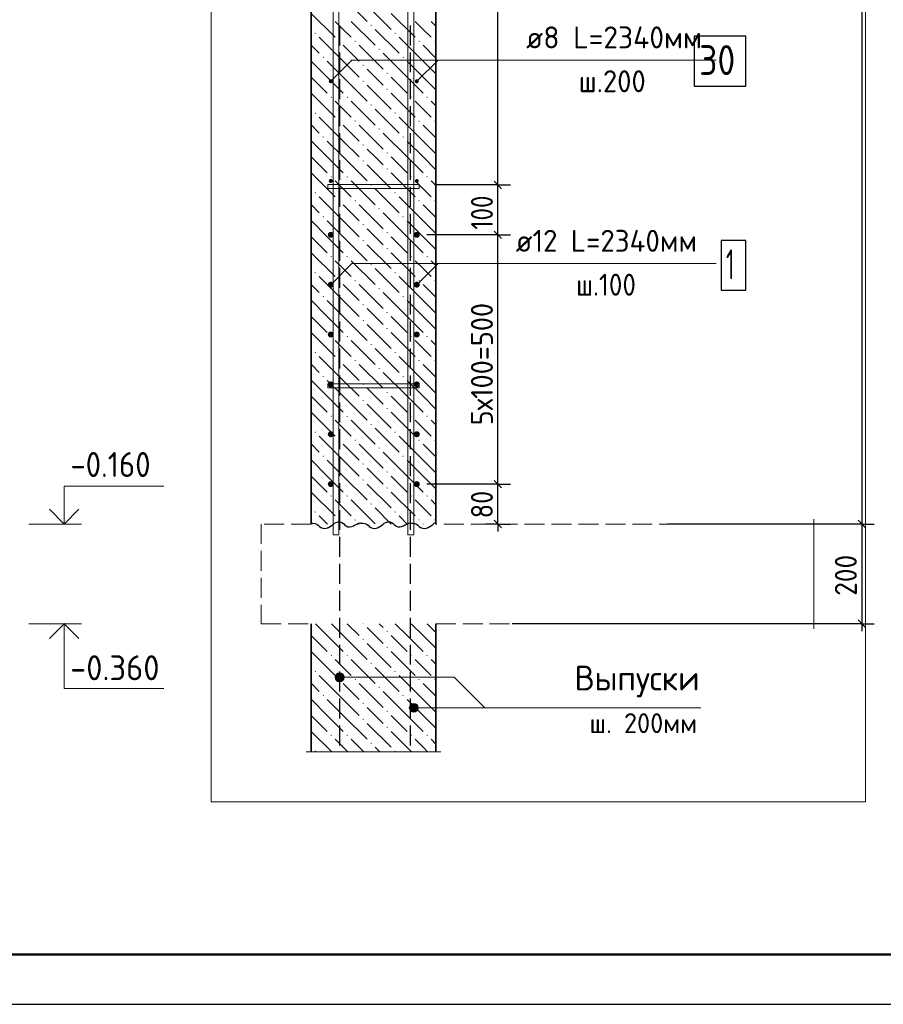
# Model space of a CAD drawing. Header units: millimetres. Extents: x 0 to 50400, y 0 to 35640.
# Tile 3 of 13: x 9715 to 20101, y 0 to 11849. Entities that reach past the tile are written whole.
import ezdxf

# ---------------------------------------------------------------- set-up
doc = ezdxf.new("R2010")
doc.units = ezdxf.units.MM
doc.linetypes.add('______2', pattern=[324, 240, -84])
for name, color, linetype, lineweight in [('Standard', 7, 'Continuous', 25), ('Высотные отметки', 7, 'Continuous', 25), ('ЖБ Перекрытие верхний уровень', 7, 'Continuous', 35), ('ЖБ Стена верхний уровень', 7, 'Continuous', 35), ('Позиционная метка диаметр_ шаг', 7, 'Continuous', 13), ('Позиционная метка линия выноска', 7, 'Continuous', 13), ('Примечания', 7, 'Continuous', 13)]:
    doc.layers.add(name, color=color, linetype=linetype, lineweight=lineweight)
doc.layers.add('Размерная выноска', color=7, linetype='Continuous')
for name, color, linetype, true_color in [('Стена фоновая арматура У1', 7, '______2', 0xa0a0a0), ('Стена фоновая арматура Х1', 7, '______2', 0xa0a0a0), ('Стена фоновая затяжка С-обр.', 7, '______2', 0xa0a0a0)]:
    doc.layers.add(name, color=color, linetype=linetype, true_color=true_color)
doc.styles.add('ISOCPEUR', font='txt')

msp = doc.modelspace()

# ---------------------------------------------------------------- hatches: boundary and pattern name
at = {"layer": 'ЖБ Стена верхний уровень', "linetype": 'Continuous', "lineweight": 18, "transparency": 33554687}
for points in [[(13934, 11781), (13942, 11789), (13950, 11781), (13942, 11773)], [(13262, 11685), (13270, 11693), (13278, 11685), (13270, 11677)], [(14222, 11685), (14230, 11693), (14238, 11685), (14230, 11677)], [(13550, 11589), (13558, 11597), (13566, 11589), (13558, 11581)], [(13742, 11589), (13750, 11597), (13758, 11589), (13750, 11581)], [(14030, 11493), (14038, 11501), (14046, 11493), (14038, 11485)], [(14510, 11589), (14518, 11597), (14526, 11589), (14518, 11581)], [(14702, 11589), (14710, 11597), (14718, 11589), (14710, 11581)], [(13358, 11397), (13366, 11405), (13374, 11397), (13366, 11389)], [(14318, 11397), (14326, 11405), (14334, 11397), (14326, 11389)], [(13838, 11301), (13846, 11309), (13854, 11301), (13846, 11293)], [(14126, 11205), (14134, 11213), (14142, 11205), (14134, 11197)], [(13838, 11109), (13846, 11117), (13854, 11109), (13846, 11101)], [(14126, 11013), (14134, 11021), (14142, 11013), (14134, 11005)], [(13454, 10917), (13462, 10925), (13470, 10917), (13462, 10909)], [(13646, 10917), (13654, 10925), (13662, 10917), (13654, 10909)], [(14414, 10917), (14422, 10925), (14430, 10917), (14422, 10909)], [(14606, 10917), (14614, 10925), (14622, 10917), (14614, 10909)], [(13934, 10821), (13942, 10829), (13950, 10821), (13942, 10813)], [(13262, 10725), (13270, 10733), (13278, 10725), (13270, 10717)], [(14222, 10725), (14230, 10733), (14238, 10725), (14230, 10717)], [(13550, 10629), (13558, 10637), (13566, 10629), (13558, 10621)], [(13742, 10629), (13750, 10637), (13758, 10629), (13750, 10621)], [(14510, 10629), (14518, 10637), (14526, 10629), (14518, 10621)], [(14702, 10629), (14710, 10637), (14718, 10629), (14710, 10621)], [(13358, 10437), (13366, 10445), (13374, 10437), (13366, 10429)], [(14030, 10533), (14038, 10541), (14046, 10533), (14038, 10525)], [(14318, 10437), (14326, 10445), (14334, 10437), (14326, 10429)], [(13838, 10341), (13846, 10349), (13854, 10341), (13846, 10333)], [(14126, 10245), (14134, 10253), (14142, 10245), (14134, 10237)], [(13838, 10149), (13846, 10157), (13854, 10149), (13846, 10141)], [(13454, 9957), (13462, 9965), (13470, 9957), (13462, 9949)], [(13646, 9957), (13654, 9965), (13662, 9957), (13654, 9949)], [(14126, 10053), (14134, 10061), (14142, 10053), (14134, 10045)], [(14414, 9957), (14422, 9965), (14430, 9957), (14422, 9949)], [(14606, 9957), (14614, 9965), (14622, 9957), (14614, 9949)], [(13934, 9861), (13942, 9869), (13950, 9861), (13942, 9853)], [(13262, 9765), (13270, 9773), (13278, 9765), (13270, 9757)], [(14222, 9765), (14230, 9773), (14238, 9765), (14230, 9757)], [(13550, 9669), (13558, 9677), (13566, 9669), (13558, 9661)], [(13742, 9669), (13750, 9677), (13758, 9669), (13750, 9661)], [(14510, 9669), (14518, 9677), (14526, 9669), (14518, 9661)], [(14702, 9669), (14710, 9677), (14718, 9669), (14710, 9661)], [(13358, 9477), (13366, 9485), (13374, 9477), (13366, 9469)], [(14030, 9573), (14038, 9581), (14046, 9573), (14038, 9565)], [(14318, 9477), (14326, 9485), (14334, 9477), (14326, 9469)], [(13838, 9381), (13846, 9389), (13854, 9381), (13846, 9373)], [(14126, 9285), (14134, 9293), (14142, 9285), (14134, 9277)], [(13838, 9189), (13846, 9197), (13854, 9189), (13846, 9181)], [(14126, 9093), (14134, 9101), (14142, 9093), (14134, 9085)], [(13454, 8997), (13462, 9005), (13470, 8997), (13462, 8989)], [(13646, 8997), (13654, 9005), (13662, 8997), (13654, 8989)], [(13934, 8901), (13942, 8909), (13950, 8901), (13942, 8893)], [(14414, 8997), (14422, 9005), (14430, 8997), (14422, 8989)], [(14606, 8997), (14614, 9005), (14622, 8997), (14614, 8989)], [(13262, 8805), (13270, 8813), (13278, 8805), (13270, 8797)], [(14222, 8805), (14230, 8813), (14238, 8805), (14230, 8797)], [(13550, 8709), (13558, 8717), (13566, 8709), (13558, 8701)], [(13742, 8709), (13750, 8717), (13758, 8709), (13750, 8701)], [(14510, 8709), (14518, 8717), (14526, 8709), (14518, 8701)], [(14702, 8709), (14710, 8717), (14718, 8709), (14710, 8701)], [(14030, 8613), (14038, 8621), (14046, 8613), (14038, 8605)], [(13358, 8517), (13366, 8525), (13374, 8517), (13366, 8509)], [(13838, 8421), (13846, 8429), (13854, 8421), (13846, 8413)], [(14318, 8517), (14326, 8525), (14334, 8517), (14326, 8509)], [(14126, 8325), (14134, 8333), (14142, 8325), (14134, 8317)], [(13838, 8229), (13846, 8237), (13854, 8229), (13846, 8221)], [(14126, 8133), (14134, 8141), (14142, 8133), (14134, 8125)], [(13454, 8037), (13462, 8045), (13470, 8037), (13462, 8029)], [(13646, 8037), (13654, 8045), (13662, 8037), (13654, 8029)], [(13934, 7941), (13942, 7949), (13950, 7941), (13942, 7933)], [(14414, 8037), (14422, 8045), (14430, 8037), (14422, 8029)], [(14606, 8037), (14614, 8045), (14622, 8037), (14614, 8029)], [(13262, 7845), (13270, 7853), (13278, 7845), (13270, 7837)], [(14222, 7845), (14230, 7853), (14238, 7845), (14230, 7837)], [(13550, 7749), (13558, 7757), (13566, 7749), (13558, 7741)], [(13742, 7749), (13750, 7757), (13758, 7749), (13750, 7741)], [(14510, 7749), (14518, 7757), (14526, 7749), (14518, 7741)], [(14702, 7749), (14710, 7757), (14718, 7749), (14710, 7741)], [(14030, 7653), (14038, 7661), (14046, 7653), (14038, 7645)], [(13358, 7557), (13366, 7565), (13374, 7557), (13366, 7549)], [(13838, 7461), (13846, 7469), (13854, 7461), (13846, 7453)], [(14318, 7557), (14326, 7565), (14334, 7557), (14326, 7549)], [(14126, 7365), (14134, 7373), (14142, 7365), (14134, 7357)], [(13838, 7269), (13846, 7277), (13854, 7269), (13846, 7261)], [(14126, 7173), (14134, 7181), (14142, 7173), (14134, 7165)], [(13454, 7077), (13462, 7085), (13470, 7077), (13462, 7069)], [(13646, 7077), (13654, 7085), (13662, 7077), (13654, 7069)], [(14414, 7077), (14422, 7085), (14430, 7077), (14422, 7069)], [(14606, 7077), (14614, 7085), (14622, 7077), (14614, 7069)], [(13262, 6885), (13270, 6893), (13278, 6885), (13270, 6877)], [(13934, 6981), (13942, 6989), (13950, 6981), (13942, 6973)], [(14222, 6885), (14230, 6893), (14238, 6885), (14230, 6877)], [(13550, 6789), (13558, 6797), (13566, 6789), (13558, 6781)], [(13742, 6789), (13750, 6797), (13758, 6789), (13750, 6781)], [(14510, 6789), (14518, 6797), (14526, 6789), (14518, 6781)], [(14702, 6789), (14710, 6797), (14718, 6789), (14710, 6781)], [(14030, 6693), (14038, 6701), (14046, 6693), (14038, 6685)], [(13358, 6597), (13366, 6605), (13374, 6597), (13366, 6589)], [(14318, 6597), (14326, 6605), (14334, 6597), (14326, 6589)], [(13838, 6501), (13846, 6509), (13854, 6501), (13846, 6493)], [(14126, 6405), (14134, 6413), (14142, 6405), (14134, 6397)], [(13838, 6309), (13846, 6317), (13854, 6309), (13846, 6301)], [(14126, 6213), (14134, 6221), (14142, 6213), (14134, 6205)], [(13454, 6117), (13462, 6125), (13470, 6117), (13462, 6109)], [(13646, 6117), (13654, 6125), (13662, 6117), (13654, 6109)], [(14414, 6117), (14422, 6125), (14430, 6117), (14422, 6109)], [(14606, 6117), (14614, 6125), (14622, 6117), (14614, 6109)], [(13262, 5925), (13270, 5933), (13278, 5925), (13270, 5917)], [(13934, 6021), (13942, 6029), (13950, 6021), (13942, 6013)], [(14222, 5925), (14230, 5933), (14238, 5925), (14230, 5917)], [(13550, 5829), (13558, 5837), (13566, 5829), (13558, 5821)], [(13742, 5829), (13750, 5837), (13758, 5829), (13750, 5821)], [(14510, 5829), (14518, 5837), (14526, 5829), (14518, 5821)], [(14702, 5829), (14710, 5837), (14718, 5829), (14710, 5821)], [(13853, 4580), (13846, 4573), (13839, 4580)], [(13838, 4389), (13846, 4397), (13854, 4389), (13846, 4381)], [(14126, 4485), (14134, 4493), (14142, 4485), (14134, 4477)], [(14126, 4293), (14134, 4301), (14142, 4293), (14134, 4285)], [(13454, 4197), (13462, 4205), (13470, 4197), (13462, 4189)], [(13646, 4197), (13654, 4205), (13662, 4197), (13654, 4189)], [(14414, 4197), (14422, 4205), (14430, 4197), (14422, 4189)], [(14606, 4197), (14614, 4205), (14622, 4197), (14614, 4189)], [(13934, 4101), (13942, 4109), (13950, 4101), (13942, 4093)], [(13262, 4005), (13270, 4013), (13278, 4005), (13270, 3997)], [(13550, 3909), (13558, 3917), (13566, 3909), (13558, 3901)], [(13742, 3909), (13750, 3917), (13758, 3909), (13750, 3901)], [(14222, 4005), (14230, 4013), (14238, 4005), (14230, 3997)], [(14510, 3909), (14518, 3917), (14526, 3909), (14518, 3901)], [(14702, 3909), (14710, 3917), (14718, 3909), (14710, 3901)], [(14030, 3813), (14038, 3821), (14046, 3813), (14038, 3805)], [(13358, 3717), (13366, 3725), (13374, 3717), (13366, 3709)], [(14318, 3717), (14326, 3725), (14334, 3717), (14326, 3709)], [(13838, 3621), (13846, 3629), (13854, 3621), (13846, 3613)], [(13838, 3429), (13846, 3437), (13854, 3429), (13846, 3421)], [(14126, 3525), (14134, 3533), (14142, 3525), (14134, 3517)], [(14126, 3333), (14134, 3341), (14142, 3333), (14134, 3325)], [(13454, 3237), (13462, 3245), (13470, 3237), (13462, 3229)], [(13646, 3237), (13654, 3245), (13662, 3237), (13654, 3229)], [(14414, 3237), (14422, 3245), (14430, 3237), (14422, 3229)], [(14606, 3237), (14614, 3245), (14622, 3237), (14614, 3229)], [(13934, 3141), (13942, 3149), (13950, 3141), (13942, 3133)], [(13262, 3045), (13270, 3053), (13278, 3045), (13270, 3038), (13270, 3038)], [(14222, 3045), (14230, 3053), (14238, 3045), (14230, 3038), (14230, 3038)]]:
    msp.add_hatch(color=7, dxfattribs=at).paths.add_polyline_path(points, flags=16)
at = {"layer": 'Позиционная метка линия выноска', "linetype": 'Continuous', "lineweight": 13, "transparency": 33554687}
for points in [[(13515, 3908), (13515, 3962), (13508, 3935)], [(13515, 3962), (13535, 3888), (13535, 3981)], [(13515, 3962), (13515, 3908), (13535, 3888)], [(13535, 3981), (13562, 3881), (13562, 3989)], [(13535, 3981), (13535, 3888), (13562, 3881)], [(13562, 3989), (13562, 3881), (13589, 3888)], [(13562, 3989), (13589, 3888), (13589, 3981)], [(13589, 3981), (13589, 3888), (13608, 3908)], [(13589, 3981), (13608, 3908), (13608, 3962)], [(13608, 3962), (13608, 3908), (13616, 3935)], [(14409, 3541), (14409, 3595), (14401, 3568)], [(14409, 3595), (14428, 3522), (14428, 3615)], [(14409, 3595), (14409, 3541), (14428, 3522)], [(14428, 3615), (14455, 3514), (14455, 3622)], [(14428, 3615), (14428, 3522), (14455, 3514)], [(14455, 3622), (14455, 3514), (14482, 3522)], [(14455, 3622), (14482, 3522), (14482, 3615)], [(14482, 3615), (14482, 3522), (14501, 3541)], [(14482, 3615), (14501, 3541), (14501, 3595)], [(14501, 3595), (14501, 3541), (14509, 3568)]]:
    msp.add_hatch(color=7, dxfattribs=at).paths.add_polyline_path(points)
at = {"layer": 'Стена фоновая арматура У1', "linetype": 'Continuous', "lineweight": 13, "transparency": 33554687}
for points in [[(13480, 11108), (13478, 11118), (13473, 11125), (13465, 11131), (13456, 11132), (13447, 11131), (13439, 11125), (13434, 11118), (13432, 11108), (13434, 11099), (13439, 11091), (13447, 11086), (13456, 11084), (13465, 11086), (13473, 11091), (13478, 11099)], [(14515, 11108), (14513, 11118), (14508, 11125), (14500, 11131), (14491, 11132), (14482, 11131), (14474, 11125), (14469, 11118), (14467, 11108), (14469, 11099), (14474, 11091), (14482, 11086), (14491, 11084), (14500, 11086), (14508, 11091), (14513, 11099)], [(13480, 9908), (13478, 9918), (13473, 9925), (13465, 9931), (13456, 9932), (13447, 9931), (13439, 9925), (13434, 9918), (13432, 9908), (13434, 9899), (13439, 9891), (13447, 9886), (13456, 9884), (13465, 9886), (13473, 9891), (13478, 9899)], [(14515, 9908), (14513, 9918), (14508, 9925), (14500, 9931), (14491, 9932), (14482, 9931), (14474, 9925), (14469, 9918), (14467, 9908), (14469, 9899), (14474, 9891), (14482, 9886), (14491, 9884), (14500, 9886), (14508, 9891), (14513, 9899)]]:
    msp.add_hatch(color=7, dxfattribs=at).paths.add_polyline_path(points)
at = {"layer": 'Стена фоновая арматура Х1', "linetype": 'Continuous', "lineweight": 18, "transparency": 33554687}
for points in [[(13492, 9260), (13489, 9274), (13481, 9286), (13470, 9294), (13456, 9296), (13442, 9294), (13431, 9286), (13423, 9274), (13420, 9260), (13423, 9247), (13431, 9235), (13442, 9227), (13456, 9224), (13470, 9227), (13481, 9235), (13489, 9247)], [(14527, 9260), (14524, 9274), (14517, 9286), (14505, 9294), (14491, 9296), (14477, 9294), (14466, 9286), (14458, 9274), (14455, 9260), (14458, 9247), (14466, 9235), (14477, 9227), (14491, 9224), (14505, 9227), (14517, 9235), (14524, 9247)], [(13492, 8660), (13489, 8674), (13481, 8686), (13470, 8694), (13456, 8696), (13442, 8694), (13431, 8686), (13423, 8674), (13420, 8660), (13423, 8647), (13431, 8635), (13442, 8627), (13456, 8624), (13470, 8627), (13481, 8635), (13489, 8647)], [(14527, 8660), (14524, 8674), (14517, 8686), (14505, 8694), (14491, 8696), (14477, 8694), (14466, 8686), (14458, 8674), (14455, 8660), (14458, 8647), (14466, 8635), (14477, 8627), (14491, 8624), (14505, 8627), (14517, 8635), (14524, 8647)], [(13492, 8060), (13489, 8074), (13481, 8086), (13470, 8094), (13456, 8096), (13442, 8094), (13431, 8086), (13423, 8074), (13420, 8060), (13423, 8047), (13431, 8035), (13442, 8027), (13456, 8024), (13470, 8027), (13481, 8035), (13489, 8047)], [(14527, 8060), (14524, 8074), (14517, 8086), (14505, 8094), (14491, 8096), (14477, 8094), (14466, 8086), (14458, 8074), (14455, 8060), (14458, 8047), (14466, 8035), (14477, 8027), (14491, 8024), (14505, 8027), (14517, 8035), (14524, 8047)], [(13492, 7460), (13489, 7474), (13481, 7486), (13470, 7494), (13456, 7496), (13442, 7494), (13431, 7486), (13423, 7474), (13420, 7460), (13423, 7447), (13431, 7435), (13442, 7427), (13456, 7424), (13470, 7427), (13481, 7435), (13489, 7447)], [(14527, 7460), (14524, 7474), (14517, 7486), (14505, 7494), (14491, 7496), (14477, 7494), (14466, 7486), (14458, 7474), (14455, 7460), (14458, 7447), (14466, 7435), (14477, 7427), (14491, 7424), (14505, 7427), (14517, 7435), (14524, 7447)], [(13492, 6860), (13489, 6874), (13481, 6886), (13470, 6894), (13456, 6896), (13442, 6894), (13431, 6886), (13423, 6874), (13420, 6860), (13423, 6847), (13431, 6835), (13442, 6827), (13456, 6824), (13470, 6827), (13481, 6835), (13489, 6847)], [(14527, 6860), (14524, 6874), (14517, 6886), (14505, 6894), (14491, 6896), (14477, 6894), (14466, 6886), (14458, 6874), (14455, 6860), (14458, 6847), (14466, 6835), (14477, 6827), (14491, 6824), (14505, 6827), (14517, 6835), (14524, 6847)], [(13492, 6260), (13489, 6274), (13481, 6286), (13470, 6294), (13456, 6296), (13442, 6294), (13431, 6286), (13423, 6274), (13420, 6260), (13423, 6247), (13431, 6235), (13442, 6227), (13456, 6224), (13470, 6227), (13481, 6235), (13489, 6247)], [(14527, 6260), (14524, 6274), (14517, 6286), (14505, 6294), (14491, 6296), (14477, 6294), (14466, 6286), (14458, 6274), (14455, 6260), (14458, 6247), (14466, 6235), (14477, 6227), (14491, 6224), (14505, 6227), (14517, 6235), (14524, 6247)]]:
    msp.add_hatch(color=7, dxfattribs=at).paths.add_polyline_path(points)

# ---------------------------------------------------------------- linework, layer by layer
at = {"layer": 'Standard', "color": 7, "linetype": 'Continuous', "lineweight": -3, "transparency": 33554687}
for p, q in [((19843, 27260), (19843, 5780)), ((15466, 9860), (15466, 20660)), ((15466, 9860), (15316, 9860)), ((15466, 9860), (15616, 9860)), ((15466, 9260), (15466, 9860)), ((15466, 9260), (15316, 9260)), ((15466, 9260), (15616, 9260)), ((15466, 6260), (15466, 9260)), ((15466, 6260), (15316, 6260)), ((15466, 6260), (15616, 6260)), ((15466, 5780), (15466, 6260)), ((15466, 5780), (15316, 5780)), ((15466, 5780), (15616, 5780)), ((15466, 5780), (15466, 5780)), ((15466, 5780), (15466, 5690)), ((19843, 5780), (19693, 5780)), ((19843, 5780), (19993, 5780)), ((19843, 5780), (19843, 4580)), ((19843, 4580), (15636, 4580)), ((19843, 4580), (19693, 4580)), ((19843, 4580), (19993, 4580)), ((19843, 4580), (19843, 4490))]:
    msp.add_line(p, q, dxfattribs=at)
at = {"layer": 'Standard', "color": 7, "linetype": 'Continuous', "lineweight": 25, "transparency": 33554687}
for p, q in [((15511, 9815), (15421, 9905)), ((15511, 9215), (15421, 9305)), ((15511, 6215), (15421, 6305)), ((15511, 5735), (15421, 5825)), ((19798, 5825), (19888, 5735)), ((19798, 4625), (19888, 4535))]:
    msp.add_line(p, q, dxfattribs=at)
at = {"layer": 'Standard', "color": 7, "linetype": 'Continuous', "lineweight": 13, "transparency": 33554687}
for p, q in [((9823, 5780), (10459, 5780)), ((9823, 4580), (10459, 4580))]:
    msp.add_line(p, q, dxfattribs=at)
at = {"layer": 'Standard', "color": 7, "linetype": 'Continuous', "lineweight": 25, "transparency": 33554687}
msp.add_lwpolyline([(0, 0), (50400, 0), (50400, 35640), (0, 35640), (0, 0)], close=True, dxfattribs=at)
at = {"layer": 'Standard', "color": 7, "linetype": 'Continuous', "lineweight": 13, "transparency": 33554687}
for points in [[(50400, 35640), (0, 35640), (0, 0), (50400, 0), (50400, 35640)], [(10250, 5780), (10250, 6236), (11450, 6236)], [(10250, 4580), (10250, 3800), (11450, 3800)]]:
    msp.add_lwpolyline(points, dxfattribs=at)
at = {"layer": 'Standard', "color": 7, "linetype": 'Continuous', "lineweight": 50, "transparency": 33554687}
msp.add_lwpolyline([(2400, 35040), (49800, 35040), (49800, 600), (2400, 600), (2400, 35040)], close=True, dxfattribs=at)
at = {"layer": 'Standard', "color": 254, "linetype": 'Continuous', "lineweight": 13, "true_color": 0xc4c4ff, "transparency": 33554687}
msp.add_lwpolyline([(12019, 2438), (19888, 2438), (19888, 33708), (12019, 33708), (12019, 2438)], dxfattribs=at)
at = {"layer": 'Standard', "color": 7, "linetype": 'Continuous', "lineweight": -3, "transparency": 33554687}
for points in [[(15466, 9860), (15445, 9860), (15445, 9860), (15445, 9860), (15445, 9860), (15445, 9860), (15445, 9860), (15445, 9860), (15445, 9860), (14731, 9860)], [(15466, 9260), (15445, 9260), (15445, 9260), (15445, 9260), (15445, 9260), (15445, 9260), (15445, 9260), (15445, 9260), (15445, 9260), (15445, 9260), (15445, 9260), (14611, 9260)], [(15466, 6260), (15445, 6260), (15445, 6260), (15445, 6260), (15445, 6260), (15445, 6260), (15445, 6260), (15445, 6260), (15445, 6260), (15445, 6260), (15445, 6260), (15445, 6260), (15445, 6260), (14611, 6260)], [(19843, 5780), (19823, 5780), (19823, 5780), (17507, 5780)]]:
    msp.add_lwpolyline(points, dxfattribs=at)
at = {"layer": 'Standard', "color": 7, "linetype": 'Continuous', "lineweight": 35, "transparency": 33554687}
for points in [[(10072, 5959), (10250, 5780), (10428, 5959)], [(10072, 4402), (10250, 4580), (10428, 4402)]]:
    msp.add_lwpolyline(points, dxfattribs=at)
at = {"layer": 'ЖБ Перекрытие верхний уровень', "color": 7, "linetype": '______2', "lineweight": 18, "transparency": 33554687}
for p, q in [((12619, 5780), (12619, 4580)), ((13219, 5780), (12619, 5780)), ((19267, 5780), (14719, 5780)), ((12619, 4580), (13219, 4580)), ((14719, 4580), (19267, 4580))]:
    msp.add_line(p, q, dxfattribs=at)
at = {"layer": 'ЖБ Стена верхний уровень', "color": 7, "linetype": 'Continuous', "lineweight": 35, "transparency": 33554687}
for p, q in [((13219, 27260), (13219, 5780)), ((14719, 5780), (14719, 27260)), ((13219, 4580), (13219, 3038)), ((14719, 3038), (14719, 4580))]:
    msp.add_line(p, q, dxfattribs=at)
at = {"layer": 'ЖБ Стена верхний уровень', "color": 9, "linetype": 'Continuous', "lineweight": 18, "true_color": 0xc7c7c7, "transparency": 33554687}
for p, q in [((13606, 12117), (13894, 11829)), ((13894, 12021), (14182, 11733)), ((13222, 11925), (13510, 11637)), ((14182, 11925), (14470, 11637)), ((13219, 11736), (13222, 11733)), ((13606, 11733), (13510, 11829)), ((13702, 11637), (13606, 11733)), ((13702, 11829), (13990, 11541)), ((13990, 11733), (14278, 11445)), ((14566, 11733), (14470, 11829)), ((14662, 11637), (14566, 11733)), ((14662, 11829), (14719, 11772)), ((13606, 11349), (13318, 11637)), ((14566, 11349), (14278, 11637)), ((13219, 11544), (13318, 11445)), ((13606, 11541), (13798, 11349)), ((13798, 11541), (14086, 11253)), ((14566, 11541), (14719, 11388)), ((14374, 11157), (14086, 11445)), ((13414, 11157), (13219, 11352)), ((13414, 11349), (13606, 11157)), ((13606, 11349), (13798, 11157)), ((14374, 11349), (14566, 11157)), ((14566, 11349), (14719, 11196)), ((13222, 11157), (13414, 10965)), ((13414, 11157), (13606, 10965)), ((13606, 11157), (13894, 10869)), ((13990, 11157), (13894, 11253)), ((14086, 11061), (13990, 11157)), ((14182, 11157), (14374, 10965)), ((14374, 11157), (14566, 10965)), ((14566, 11157), (14719, 11004)), ((13894, 11061), (14182, 10773)), ((13222, 10965), (13510, 10677)), ((14182, 10965), (14470, 10677)), ((13606, 10773), (13510, 10869)), ((13702, 10869), (13990, 10581)), ((14566, 10773), (14470, 10869)), ((14662, 10869), (14719, 10812)), ((13219, 10776), (13222, 10773)), ((13606, 10389), (13318, 10677)), ((13702, 10677), (13606, 10773)), ((13990, 10773), (14278, 10485)), ((14566, 10389), (14278, 10677)), ((14662, 10677), (14566, 10773)), ((13219, 10584), (13318, 10485)), ((13606, 10581), (13798, 10389)), ((13798, 10581), (14086, 10293)), ((14566, 10581), (14719, 10428)), ((14374, 10197), (14086, 10485)), ((13414, 10197), (13219, 10392)), ((13414, 10389), (13606, 10197)), ((13606, 10389), (13798, 10197)), ((14374, 10389), (14566, 10197)), ((14566, 10389), (14719, 10236)), ((13222, 10197), (13414, 10005)), ((13414, 10197), (13606, 10005)), ((13606, 10197), (13894, 9909)), ((13990, 10197), (13894, 10293)), ((14086, 10101), (13990, 10197)), ((14182, 10197), (14374, 10005)), ((14374, 10197), (14566, 10005)), ((14566, 10197), (14719, 10044)), ((13894, 10101), (14182, 9813)), ((13222, 10005), (13510, 9717)), ((14182, 10005), (14470, 9717)), ((13606, 9813), (13510, 9909)), ((13702, 9909), (13990, 9621)), ((14566, 9813), (14470, 9909)), ((14662, 9909), (14719, 9852)), ((13219, 9816), (13222, 9813)), ((13606, 9429), (13318, 9717)), ((13702, 9717), (13606, 9813)), ((13990, 9813), (14278, 9525)), ((14566, 9429), (14278, 9717)), ((14662, 9717), (14566, 9813)), ((13219, 9624), (13318, 9525)), ((13606, 9621), (13798, 9429)), ((13798, 9621), (14086, 9333)), ((14566, 9621), (14719, 9468)), ((14374, 9237), (14086, 9525)), ((13414, 9237), (13219, 9432)), ((13414, 9429), (13606, 9237)), ((13606, 9429), (13798, 9237)), ((14374, 9429), (14566, 9237)), ((14566, 9429), (14719, 9276)), ((13990, 9237), (13894, 9333)), ((13222, 9237), (13414, 9045)), ((13414, 9237), (13606, 9045)), ((13606, 9237), (13894, 8949)), ((13894, 9141), (14182, 8853)), ((14086, 9141), (13990, 9237)), ((14182, 9237), (14374, 9045)), ((14374, 9237), (14566, 9045)), ((14566, 9237), (14719, 9084)), ((13222, 9045), (13510, 8757)), ((14182, 9045), (14470, 8757)), ((13606, 8853), (13510, 8949)), ((13702, 8949), (13990, 8661)), ((14566, 8853), (14470, 8949)), ((14662, 8949), (14719, 8892)), ((13219, 8856), (13222, 8853)), ((13702, 8757), (13606, 8853)), ((13990, 8853), (14278, 8565)), ((14662, 8757), (14566, 8853)), ((13219, 8664), (13318, 8565)), ((13606, 8469), (13318, 8757)), ((13606, 8661), (13798, 8469)), ((13798, 8661), (14086, 8373)), ((14566, 8469), (14278, 8757)), ((14566, 8661), (14719, 8508)), ((14374, 8277), (14086, 8565)), ((13414, 8277), (13219, 8472)), ((13414, 8469), (13606, 8277)), ((13606, 8469), (13798, 8277)), ((14374, 8469), (14566, 8277)), ((14566, 8469), (14719, 8316)), ((13990, 8277), (13894, 8373)), ((13222, 8277), (13414, 8085)), ((13414, 8277), (13606, 8085)), ((13606, 8277), (13894, 7989)), ((13894, 8181), (14182, 7893)), ((14086, 8181), (13990, 8277)), ((14182, 8277), (14374, 8085)), ((14374, 8277), (14566, 8085)), ((14566, 8277), (14719, 8124)), ((13222, 8085), (13510, 7797)), ((14182, 8085), (14470, 7797)), ((13606, 7893), (13510, 7989)), ((13702, 7989), (13990, 7701)), ((14566, 7893), (14470, 7989)), ((14662, 7989), (14719, 7932)), ((13219, 7896), (13222, 7893)), ((13702, 7797), (13606, 7893)), ((13990, 7893), (14278, 7605)), ((14662, 7797), (14566, 7893)), ((13219, 7704), (13318, 7605)), ((13606, 7509), (13318, 7797)), ((14566, 7509), (14278, 7797)), ((13606, 7701), (13798, 7509)), ((13798, 7701), (14086, 7413)), ((14374, 7317), (14086, 7605)), ((14566, 7701), (14719, 7548)), ((13414, 7317), (13219, 7512)), ((13414, 7509), (13606, 7317)), ((13606, 7509), (13798, 7317)), ((14374, 7509), (14566, 7317)), ((14566, 7509), (14719, 7356)), ((13990, 7317), (13894, 7413)), ((13222, 7317), (13414, 7125)), ((13414, 7317), (13606, 7125)), ((13606, 7317), (13894, 7029)), ((14086, 7221), (13990, 7317)), ((14182, 7317), (14374, 7125)), ((14374, 7317), (14566, 7125)), ((14566, 7317), (14719, 7164)), ((13222, 7125), (13510, 6837)), ((13894, 7221), (14182, 6933)), ((14182, 7125), (14470, 6837)), ((13606, 6933), (13510, 7029)), ((13702, 7029), (13990, 6741)), ((14566, 6933), (14470, 7029)), ((14662, 7029), (14719, 6972)), ((13219, 6936), (13222, 6933)), ((13702, 6837), (13606, 6933)), ((13990, 6933), (14278, 6645)), ((14662, 6837), (14566, 6933)), ((13606, 6549), (13318, 6837)), ((14566, 6549), (14278, 6837)), ((13219, 6744), (13318, 6645)), ((13606, 6741), (13798, 6549)), ((13798, 6741), (14086, 6453)), ((14374, 6357), (14086, 6645)), ((14566, 6741), (14719, 6588)), ((13414, 6357), (13219, 6552)), ((13414, 6549), (13606, 6357)), ((13606, 6549), (13798, 6357)), ((14374, 6549), (14566, 6357)), ((14566, 6549), (14719, 6396)), ((13990, 6357), (13894, 6453)), ((13222, 6357), (13414, 6165)), ((13414, 6357), (13606, 6165)), ((13606, 6357), (13894, 6069)), ((14086, 6261), (13990, 6357)), ((14182, 6357), (14374, 6165)), ((14374, 6357), (14566, 6165)), ((14566, 6357), (14719, 6204)), ((13222, 6165), (13510, 5877)), ((13894, 6261), (14182, 5973)), ((14182, 6165), (14470, 5877)), ((13606, 5973), (13510, 6069)), ((13702, 6069), (13990, 5781)), ((14566, 5973), (14470, 6069)), ((14662, 6069), (14719, 6012)), ((13219, 5976), (13222, 5973)), ((13702, 5877), (13606, 5973)), ((13990, 5973), (14183, 5780)), ((14662, 5877), (14566, 5973)), ((13415, 5780), (13318, 5877)), ((14375, 5780), (14278, 5877)), ((13219, 5784), (13223, 5780)), ((13606, 5781), (13607, 5780)), ((13798, 5781), (13799, 5780)), ((14566, 5781), (14567, 5780)), ((13414, 4437), (13271, 4580)), ((13463, 4580), (13606, 4437)), ((13655, 4580), (13798, 4437)), ((13990, 4437), (13894, 4533)), ((14039, 4580), (14086, 4533)), ((14374, 4437), (14231, 4580)), ((14423, 4580), (14566, 4437)), ((14615, 4580), (14719, 4476)), ((13222, 4437), (13414, 4245)), ((13414, 4437), (13606, 4245)), ((13606, 4437), (13894, 4149)), ((14086, 4341), (13990, 4437)), ((14182, 4437), (14374, 4245)), ((14374, 4437), (14566, 4245)), ((14566, 4437), (14719, 4284)), ((13894, 4341), (14182, 4053)), ((13222, 4245), (13510, 3957)), ((13606, 4053), (13510, 4149)), ((13702, 4149), (13990, 3861)), ((14182, 4245), (14470, 3957)), ((14566, 4053), (14470, 4149)), ((14662, 4149), (14719, 4092)), ((13219, 4056), (13222, 4053)), ((13702, 3957), (13606, 4053)), ((13990, 4053), (14278, 3765)), ((14662, 3957), (14566, 4053)), ((13606, 3669), (13318, 3957)), ((14566, 3669), (14278, 3957)), ((13219, 3864), (13318, 3765)), ((13606, 3861), (13798, 3669)), ((13798, 3861), (14086, 3573)), ((14566, 3861), (14719, 3708)), ((14374, 3477), (14086, 3765)), ((13414, 3477), (13219, 3672)), ((13414, 3669), (13606, 3477)), ((13606, 3669), (13798, 3477)), ((13990, 3477), (13894, 3573)), ((14374, 3669), (14566, 3477)), ((14566, 3669), (14719, 3516)), ((13222, 3477), (13414, 3285)), ((13414, 3477), (13606, 3285)), ((13606, 3477), (13894, 3189)), ((14086, 3381), (13990, 3477)), ((14182, 3477), (14374, 3285)), ((14374, 3477), (14566, 3285)), ((14566, 3477), (14719, 3324)), ((13894, 3381), (14182, 3093)), ((13222, 3285), (13469, 3038)), ((14182, 3285), (14429, 3038)), ((13219, 3096), (13222, 3093)), ((13606, 3093), (13510, 3189)), ((13661, 3038), (13606, 3093)), ((13702, 3189), (13853, 3038)), ((13990, 3093), (14045, 3038)), ((14566, 3093), (14470, 3189)), ((14621, 3038), (14566, 3093)), ((14662, 3189), (14719, 3132))]:
    msp.add_line(p, q, dxfattribs=at)
at = {"layer": 'Позиционная метка линия выноска', "color": 253, "linetype": '______2', "lineweight": 25, "true_color": 0xa0a0a0, "transparency": 33554687}
for p, q in [((13562, 11780), (13562, 3038)), ((14413, 11780), (14413, 3038))]:
    msp.add_line(p, q, dxfattribs=at)
at = {"layer": 'Позиционная метка линия выноска', "color": 7, "linetype": 'Continuous', "lineweight": 13, "transparency": 33554687}
for p, q in [((14491, 11108), (14746, 11363)), ((14491, 8660), (14746, 8915)), ((13508, 3935), (13508, 3935)), ((13562, 3989), (13562, 3989)), ((13616, 3935), (13616, 3935)), ((13562, 3881), (13562, 3881)), ((14401, 3568), (14401, 3568)), ((14455, 3622), (14455, 3622)), ((14509, 3568), (14509, 3568)), ((14455, 3514), (14455, 3514))]:
    msp.add_line(p, q, dxfattribs=at)
for points in [[(13456, 11108), (13711, 11363), (18091, 11363)], [(13456, 8660), (13711, 8915), (18091, 8915)], [(13562, 3935), (14942, 3935), (15308, 3568)], [(14455, 3568), (15104, 3568), (17906, 3568)]]:
    msp.add_lwpolyline(points, dxfattribs=at)
for centre in [(13562, 3935), (14455, 3568)]:
    msp.add_circle(centre, 54, dxfattribs=at)
at = {"layer": 'Примечания', "color": 7, "linetype": 'Continuous', "lineweight": 25, "transparency": 33554687}
for points in [[(13219, 5791), (13241, 5791), (13265, 5788), (13287, 5780), (13304, 5767), (13319, 5751), (13337, 5738), (13359, 5730), (13382, 5726), (13406, 5731), (13427, 5739), (13448, 5749), (13466, 5762), (13483, 5775), (13500, 5789), (13520, 5800), (13543, 5806), (13567, 5805), (13590, 5799), (13608, 5786), (13623, 5771), (13640, 5757), (13661, 5747), (13685, 5745), (13708, 5750), (13729, 5759), (13749, 5770), (13770, 5780), (13791, 5789), (13814, 5794), (13819, 5794)], [(13819, 5791), (13841, 5791), (13865, 5788), (13887, 5780), (13904, 5767), (13919, 5751), (13937, 5738), (13959, 5730), (13982, 5726), (14006, 5731), (14027, 5739), (14048, 5749), (14066, 5762), (14083, 5775), (14100, 5789), (14120, 5800), (14143, 5806), (14167, 5805), (14190, 5799), (14208, 5786), (14223, 5771), (14240, 5757), (14261, 5747), (14285, 5745), (14308, 5750), (14329, 5759), (14349, 5770), (14370, 5780), (14391, 5789), (14414, 5794), (14419, 5794)], [(14419, 5791), (14441, 5791), (14465, 5788), (14487, 5780), (14504, 5767), (14519, 5751), (14537, 5738), (14559, 5730), (14582, 5726), (14606, 5731), (14627, 5739), (14648, 5749), (14666, 5762), (14683, 5775), (14700, 5789), (14719, 5799)]]:
    msp.add_lwpolyline(points, dxfattribs=at)
at = {"layer": 'Размерная выноска', "color": 7, "linetype": 'Continuous', "lineweight": 13, "transparency": 33554687}
for p, q in [((19267, 5840), (19267, 4520)), ((13159, 3038), (14779, 3038))]:
    msp.add_line(p, q, dxfattribs=at)
at = {"layer": 'Стена фоновая арматура У1', "color": 7, "linetype": 'Continuous', "lineweight": 25, "transparency": 33554687}
msp.add_lwpolyline([(17826, 11051), (18450, 11051), (18450, 11651), (17826, 11651), (17826, 11051)], dxfattribs=at)
at = {"layer": 'Стена фоновая арматура Х1', "color": 7, "linetype": 'Continuous', "lineweight": 18, "transparency": 33554687}
for points in [[(13483, 5648), (13483, 27890), (13489, 27934), (13504, 27980), (13528, 28022), (13557, 28057), (13591, 28086), (13634, 28109), (13679, 28124), (13723, 28130), (17755, 28130), (17755, 28058), (13728, 28058), (13696, 28054), (13663, 28043), (13632, 28026), (13608, 28006), (13587, 27981), (13570, 27951), (13560, 27918), (13555, 27885), (13555, 5648), (13483, 5648)], [(14383, 5648), (14383, 27818), (14389, 27862), (14404, 27908), (14428, 27950), (14457, 27985), (14491, 28014), (14534, 28037), (14579, 28052), (14623, 28058), (18655, 28058), (18655, 27986), (14628, 27986), (14596, 27982), (14563, 27971), (14532, 27954), (14508, 27934), (14487, 27909), (14470, 27879), (14460, 27846), (14455, 27813), (14455, 5648), (14383, 5648)]]:
    msp.add_lwpolyline(points, dxfattribs=at)
at = {"layer": 'Стена фоновая арматура Х1', "color": 7, "linetype": 'Continuous', "lineweight": 25, "transparency": 33554687}
msp.add_lwpolyline([(18150, 8593), (18450, 8593), (18450, 9193), (18150, 9193), (18150, 8593)], dxfattribs=at)
at = {"layer": 'Стена фоновая затяжка С-обр.', "color": 98, "linetype": 'Continuous', "lineweight": 13, "true_color": 0x005000, "transparency": 33554687}
for points in [[(13420, 9865), (14518, 9865), (14518, 9817), (13420, 9817), (13420, 9865)], [(13420, 7465), (14518, 7465), (14518, 7417), (13420, 7417), (13420, 7465)]]:
    msp.add_lwpolyline(points, dxfattribs=at)

# ---------------------------------------------------------------- texts
at = {"layer": 'Standard', "color": 7, "linetype": 'Continuous', "lineweight": 25, "transparency": 33554687, "char_height": 264, "attachment_point": 7, "rotation": 90, "style": 'ISOCPEUR'}
for s, insert, width in [('\\W0.83;100', (15406, 9323), 610.29), ('\\W0.94;5х100=500', (15406, 6968), 1733), ('\\W0.87;80', (15406, 5849), 484.73), ('\\W0.91;200', (19783, 4916), 674.38)]:
    msp.add_mtext(s, dxfattribs=dict(at, insert=insert, width=width))
at = {"layer": 'Standard', "color": 7, "linetype": 'Continuous', "lineweight": 25, "transparency": 33554687, "insert": (10325, 6346), "char_height": 300, "width": 1214.13, "attachment_point": 7, "style": 'ISOCPEUR'}
msp.add_mtext('\\W0.90;-0.160', dxfattribs=at)
at = {"layer": 'Высотные отметки', "color": 7, "linetype": 'Continuous', "lineweight": 25, "transparency": 33554687, "insert": (10321, 3900), "char_height": 300, "width": 1281.42, "attachment_point": 7, "style": 'ISOCPEUR'}
msp.add_mtext('\\W0.95;-0.360', dxfattribs=at)
at = {"layer": 'Позиционная метка диаметр_ шаг', "color": 7, "linetype": 'Continuous', "lineweight": 25, "transparency": 33554687, "attachment_point": 7, "style": 'ISOCPEUR'}
for s, insert, char_height, width in [('\\W0.96;Выпуски', (16388, 3695), 300, 1643.33), ('\\W0.96;ш. 200мм', (16568, 3263), 240, 1435.06)]:
    msp.add_mtext(s, dxfattribs=dict(at, insert=insert, char_height=char_height, width=width))
at = {"layer": 'Стена фоновая арматура У1', "color": 7, "linetype": 'Continuous', "lineweight": 13, "transparency": 33554687, "attachment_point": 7, "style": 'ISOCPEUR'}
for s, insert, char_height, width in [('\\W0.98;ø8 L=2340мм ', (15805, 11504), 264, 2424.65), ('\\W0.87;30', (17886, 11183), 360, 660.98), ('\\W0.95;ш.200 ', (16438, 10976), 264, 1154.56)]:
    msp.add_mtext(s, dxfattribs=dict(at, insert=insert, char_height=char_height, width=width))
at = {"layer": 'Стена фоновая арматура Х1', "color": 7, "linetype": 'Continuous', "lineweight": 13, "transparency": 33554687, "attachment_point": 7, "style": 'ISOCPEUR'}
for s, insert, char_height, width in [('\\W0.96;ø12 L=2340мм ', (15680, 9056), 264, 2554.11), ('\\W0.56;1', (18210, 8725), 360, 279.99), ('\\W0.90;ш.100 ', (16406, 8528), 264, 1095.48)]:
    msp.add_mtext(s, dxfattribs=dict(at, insert=insert, char_height=char_height, width=width))

doc.saveas('drawing.dxf')
